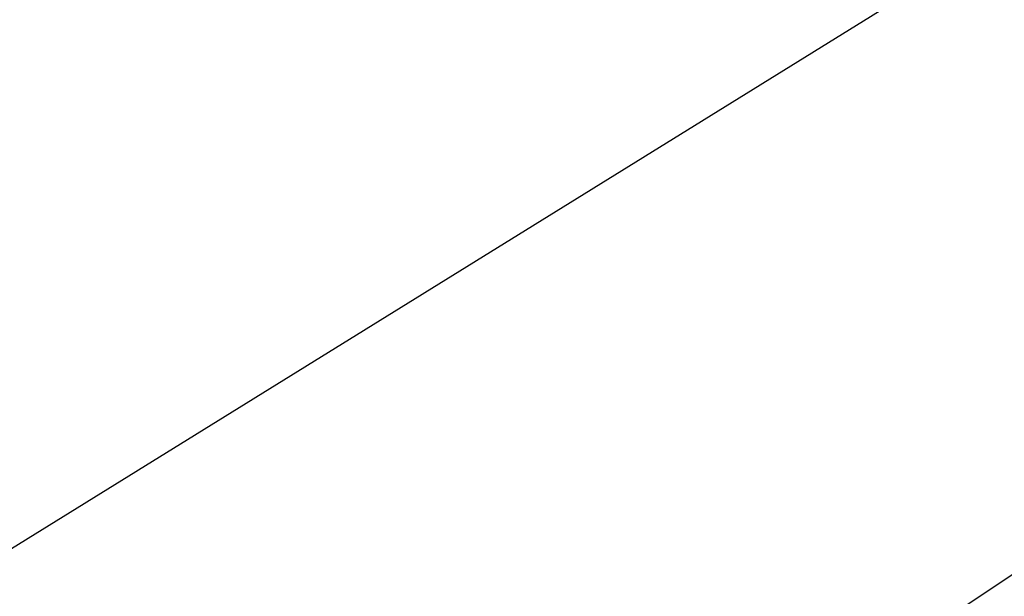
# Model space of a CAD drawing. Header units: millimetres. Extents: x -131 to 131, y -191 to 191.
# Tile 134 of 256: x -72.88146 to -72.8733, y -110.31869 to -110.31392. Entities that reach past the tile are written whole.
import ezdxf

# ---------------------------------------------------------------- set-up
doc = ezdxf.new("R2010")
doc.units = ezdxf.units.MM
doc.layers.get('0').update_dxf_attribs({"color": 8, "linetype": 'CONTINUOUS'})

# ---------------------------------------------------------------- blocks, each defined once
blk = doc.blocks.new('sgBrepBlock__245065360')
at = {"color": 0}
blk.add_polyline3d([(-66.9619926, -110.4151869, -8), (-67.548439, -110.0766019, -8), (-68.1720486, -109.8126506, -8), (-68.823368, -109.6273343, -8), (-69.492524, -109.523462, -8), (-70.1693728, -109.5026085, -8), (-70.8436541, -109.5650899, -8), (-71.5051464, -109.709959, -8), (-72.1438223, -109.9350197, -8), (-72.75, -110.2368603, -8), (-73.3144905, -110.6109052, -8), (-73.8287367, -111.0514844, -8), (-74.2849432, -111.5519191, -8), (-74.6761942, -112.1046231, -8), (-74.996559, -112.7012181, -8), (-75.241181, -113.3326603, -8), (-75.406352, -113.9893777, -8), (-75.4895683, -114.661415, -8), (-75.4895683, -115.338585, -8)], dxfattribs=at)
blk = doc.blocks.new('sgBrepBlock__245065872')
at = {"color": 0}
blk.add_polyline3d([(-73.3144905, -110.6109052, -3), (-73.0380074, -110.4151869, -3), (-72.75, -110.2368603, -3), (-72.451561, -110.0766019, -3), (-72.1438223, -109.9350197, -3), (-71.8279514, -109.8126506, -3), (-71.5051464, -109.709959, -3), (-71.176632, -109.6273343, -3), (-70.8436541, -109.5650899, -3), (-70.507476, -109.523462, -3), (-70.1693728, -109.5026085, -3), (-69.8306272, -109.5026085, -3), (-69.492524, -109.523462, -3), (-69.1563459, -109.5650899, -3), (-68.823368, -109.6273343, -3), (-68.4948536, -109.709959, -3), (-68.1720486, -109.8126506, -3), (-67.8561777, -109.9350197, -3), (-67.548439, -110.0766019, -3), (-67.25, -110.2368603, -3), (-66.9619926, -110.4151869, -3)], dxfattribs=at)
blk = doc.blocks.new('sgBrepBlock__245068432')
at = {"color": 0}
for points in [[(-66.9619926, -110.4151869, -8), (-67.548439, -110.0766019, -8), (-68.1720486, -109.8126506, -8), (-68.823368, -109.6273343, -8), (-69.492524, -109.523462, -8), (-70.1693728, -109.5026085, -8), (-70.8436541, -109.5650899, -8), (-71.5051464, -109.709959, -8), (-72.1438223, -109.9350197, -8), (-72.75, -110.2368603, -8), (-73.3144905, -110.6109052, -8)], [(-73.3144905, -110.6109052, -3), (-73.0380074, -110.4151869, -3), (-72.75, -110.2368603, -3), (-72.451561, -110.0766019, -3), (-72.1438223, -109.9350197, -3), (-71.8279514, -109.8126506, -3), (-71.5051464, -109.709959, -3), (-71.176632, -109.6273343, -3), (-70.8436541, -109.5650899, -3), (-70.507476, -109.523462, -3), (-70.1693728, -109.5026085, -3), (-69.8306272, -109.5026085, -3), (-69.492524, -109.523462, -3), (-69.1563459, -109.5650899, -3), (-68.823368, -109.6273343, -3), (-68.4948536, -109.709959, -3), (-68.1720486, -109.8126506, -3), (-67.8561777, -109.9350197, -3), (-67.548439, -110.0766019, -3), (-67.25, -110.2368603, -3), (-66.9619926, -110.4151869, -3)]]:
    blk.add_polyline3d(points, dxfattribs=at)
blk = doc.blocks.new('sgBrepBlock_Omega+SlimClamp_245064080')
at = {"color": 0}
for name in ['sgBrepBlock__245065360', 'sgBrepBlock__245065872', 'sgBrepBlock__245068432']:
    blk.add_blockref(name, (0, 0), dxfattribs=at)

msp = doc.modelspace()

# ---------------------------------------------------------------- block references
at = {"color": 7}
msp.add_blockref('sgBrepBlock_Omega+SlimClamp_245064080', (0, 0), dxfattribs=at)

doc.saveas('drawing.dxf')
